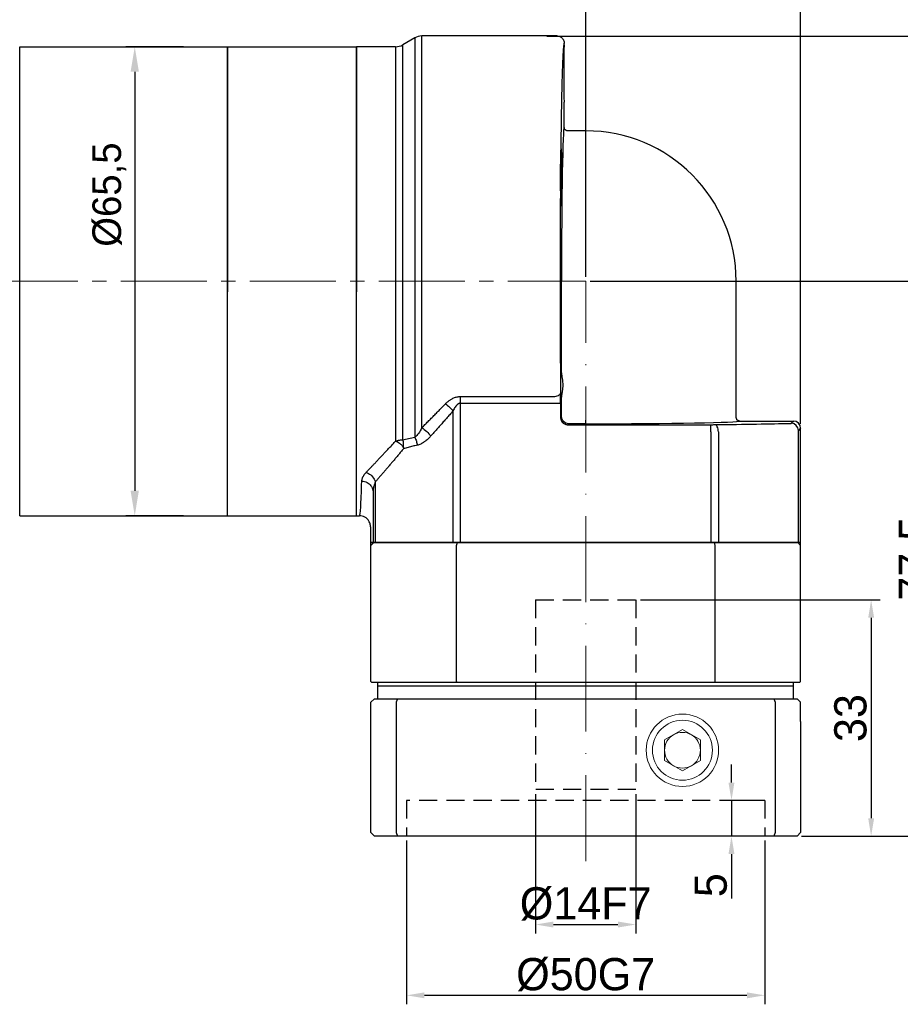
# Model space of a CAD drawing. Header units: millimetres. Extents: x 1333 to 1836, y 975 to 1331.
# Tile 8 of 11: x 1588 to 1711, y 1109 to 1246. Entities that reach past the tile are written whole.
import ezdxf

# ---------------------------------------------------------------- set-up
doc = ezdxf.new("R2010")
doc.units = ezdxf.units.MM
doc.header["$PDSIZE"] = -5
for name, pattern in [('ACAD_ISO10W100', [18, 12, -3, 0, -3]), ('DASHED', [19.05, 12.7, -6.35]), ('点画线', [18, 12, -2, 2, -2])]:
    doc.linetypes.add(name, pattern=pattern)
doc.layers.get('0').update_dxf_attribs({"lineweight": 18})
doc.layers.get('Defpoints').update_dxf_attribs({"lineweight": 18})
for name, color, linetype, lineweight in [('4虚线层', 6, 'DASHED', 35), ('7中心线层', 7, '点画线', 18), ('中心线层', 7, 'ACAD_ISO10W100', 20), ('尺寸线', 7, 'Continuous', 18), ('尺寸线层', 3, 'Continuous', 18), ('标注线', 7, 'Continuous', 20), ('粗实线', 7, 'Continuous', 50)]:
    doc.layers.add(name, color=color, linetype=linetype, lineweight=lineweight)
doc.styles.add('工程字', font='txt')
doc.dimstyles.new('ISO-25', dxfattribs={"dimtxt": 4.5, "dimasz": 1, "dimexe": 1.25, "dimexo": 0.625, "dimtad": 1, "dimtxsty": '工程字', "dimcen": 2.5, "dimdle": 2, "dimadec": 0, "dimazin": 0, "dimtfac": 1, "dimtmove": 0, "dimatfit": 3, "dimfxl": 1, "dimarcsym": 0})
doc.dimstyles.new('副本 ISO-25', dxfattribs={"dimtxt": 4.5, "dimasz": 2.5, "dimexe": 1.25, "dimexo": 0.625, "dimtad": 1, "dimtxsty": '工程字', "dimcen": 2.5, "dimdle": 5, "dimadec": 0, "dimazin": 0, "dimtfac": 1, "dimtmove": 0, "dimatfit": 3, "dimfxl": 1, "dimtolj": 1, "dimarcsym": 0})

# ---------------------------------------------------------------- blocks, each defined once
blk = doc.blocks.new('*D71')
at = {"layer": 'Defpoints', "color": 0, "lineweight": -2}
for p in [(1660.96, 1243.76), (1726.16, 1243.76), (1696.49, 1132.01)]:
    blk.add_point(p, dxfattribs=at)
at = {"layer": '尺寸线层', "color": 0, "lineweight": -2}
for p, q in [((1661.58, 1243.76), (1727.41, 1243.76)), ((1726.16, 1134.51), (1726.16, 1241.26)), ((1697.12, 1132.01), (1727.41, 1132.01))]:
    blk.add_line(p, q, dxfattribs=at)
for points in [[(1726.57, 1241.26), (1725.74, 1241.26), (1726.16, 1243.76)], [(1725.74, 1134.51), (1726.57, 1134.51), (1726.16, 1132.01)]]:
    blk.add_solid(points, dxfattribs=at)
at = {"layer": '尺寸线层', "color": 0, "insert": (1722.91, 1187.89), "char_height": 4.5, "attachment_point": 5, "rotation": 90, "style": '工程字'}
blk.add_mtext('\\A1;111,75', dxfattribs=at)
blk = doc.blocks.new('*D72')
at = {"layer": 'Defpoints', "color": 0, "lineweight": -2}
for p in [(1514.99, 1263.36), (1514.99, 1216.71), (1696.99, 1188.99)]:
    blk.add_point(p, dxfattribs=at)
at = {"layer": '尺寸线层', "color": 0, "lineweight": -2}
for p, q in [((1514.99, 1217.34), (1514.99, 1264.61)), ((1696.99, 1189.61), (1696.99, 1264.61)), ((1694.49, 1263.36), (1517.49, 1263.36))]:
    blk.add_line(p, q, dxfattribs=at)
for points in [[(1517.49, 1263.77), (1517.49, 1262.94), (1514.99, 1263.36)], [(1694.49, 1262.94), (1694.49, 1263.77), (1696.99, 1263.36)]]:
    blk.add_solid(points, dxfattribs=at)
at = {"layer": '尺寸线层', "color": 0, "insert": (1601.49, 1266.23), "char_height": 4.5, "attachment_point": 5, "style": '工程字'}
blk.add_mtext('\\A1;182', dxfattribs=at)
blk = doc.blocks.new('*D73')
at = {"layer": 'Defpoints', "color": 0, "lineweight": -2}
for p in [(1641.99, 1132.01), (1691.99, 1132.01), (1691.99, 1109.79)]:
    blk.add_point(p, dxfattribs=at)
at = {"layer": '尺寸线层', "color": 0, "lineweight": -2}
for p, q in [((1641.99, 1131.39), (1641.99, 1108.54)), ((1691.99, 1131.39), (1691.99, 1108.54)), ((1644.49, 1109.79), (1689.49, 1109.79))]:
    blk.add_line(p, q, dxfattribs=at)
for points in [[(1644.49, 1110.2), (1644.49, 1109.37), (1641.99, 1109.79)], [(1689.49, 1109.37), (1689.49, 1110.2), (1691.99, 1109.79)]]:
    blk.add_solid(points, dxfattribs=at)
at = {"layer": '尺寸线层', "color": 0, "insert": (1666.99, 1112.66), "char_height": 4.5, "attachment_point": 5, "style": '工程字'}
blk.add_mtext('\\A1;%%C50G7', dxfattribs=at)
blk = doc.blocks.new('*D75')
at = {"layer": 'Defpoints', "color": 0, "lineweight": -2}
for p in [(1666.99, 1209.51), (1696.49, 1132.01), (1716.61, 1132.01)]:
    blk.add_point(p, dxfattribs=at)
at = {"layer": '尺寸线层', "color": 0, "lineweight": -2}
for p, q in [((1667.62, 1209.51), (1717.86, 1209.51)), ((1716.61, 1207.01), (1716.61, 1134.51)), ((1697.12, 1132.01), (1717.86, 1132.01))]:
    blk.add_line(p, q, dxfattribs=at)
for points in [[(1717.03, 1207.01), (1716.19, 1207.01), (1716.61, 1209.51)], [(1716.19, 1134.51), (1717.03, 1134.51), (1716.61, 1132.01)]]:
    blk.add_solid(points, dxfattribs=at)
at = {"layer": '尺寸线层', "color": 0, "insert": (1713.36, 1170.76), "char_height": 4.5, "attachment_point": 5, "rotation": 90, "style": '工程字'}
blk.add_mtext('\\A1;77,5', dxfattribs=at)
blk = doc.blocks.new('*D76')
at = {"layer": 'Defpoints', "color": 0, "lineweight": -2}
for p in [(1641.99, 1132.01), (1691.99, 1132.01), (1691.99, 1109.79)]:
    blk.add_point(p, dxfattribs=at)
at = {"layer": '尺寸线层', "color": 0, "lineweight": -2}
for p, q in [((1641.99, 1131.39), (1641.99, 1108.54)), ((1691.99, 1131.39), (1691.99, 1108.54)), ((1644.49, 1109.79), (1689.49, 1109.79))]:
    blk.add_line(p, q, dxfattribs=at)
for points in [[(1644.49, 1110.2), (1644.49, 1109.37), (1641.99, 1109.79)], [(1689.49, 1109.37), (1689.49, 1110.2), (1691.99, 1109.79)]]:
    blk.add_solid(points, dxfattribs=at)
at = {"layer": '尺寸线层', "color": 0, "insert": (1666.99, 1112.66), "char_height": 4.5, "attachment_point": 5, "style": '工程字'}
blk.add_mtext('\\A1;%%C50G7', dxfattribs=at)
blk = doc.blocks.new('*D77')
at = {"layer": 'Defpoints', "color": 0, "lineweight": -2}
for p in [(1659.99, 1138.51), (1673.99, 1138.51), (1673.99, 1119.68)]:
    blk.add_point(p, dxfattribs=at)
at = {"layer": '尺寸线层', "color": 0, "lineweight": -2}
for p, q in [((1659.99, 1137.89), (1659.99, 1118.43)), ((1673.99, 1137.89), (1673.99, 1118.43)), ((1662.49, 1119.68), (1671.49, 1119.68))]:
    blk.add_line(p, q, dxfattribs=at)
for points in [[(1662.49, 1120.09), (1662.49, 1119.26), (1659.99, 1119.68)], [(1671.49, 1119.26), (1671.49, 1120.09), (1673.99, 1119.68)]]:
    blk.add_solid(points, dxfattribs=at)
at = {"layer": '尺寸线层', "color": 0, "insert": (1666.99, 1122.55), "char_height": 4.5, "attachment_point": 5, "style": '工程字'}
blk.add_mtext('\\A1;%%C14F7', dxfattribs=at)
blk = doc.blocks.new('*D78')
at = {"layer": 'Defpoints', "color": 0, "lineweight": -2}
for p in [(1673.99, 1165.01), (1696.49, 1132.01), (1706.83, 1132.01)]:
    blk.add_point(p, dxfattribs=at)
at = {"layer": '尺寸线层', "color": 0, "lineweight": -2}
for p, q in [((1674.62, 1165.01), (1708.08, 1165.01)), ((1706.83, 1162.51), (1706.83, 1134.51)), ((1697.12, 1132.01), (1708.08, 1132.01))]:
    blk.add_line(p, q, dxfattribs=at)
for points in [[(1707.25, 1162.51), (1706.42, 1162.51), (1706.83, 1165.01)], [(1706.42, 1134.51), (1707.25, 1134.51), (1706.83, 1132.01)]]:
    blk.add_solid(points, dxfattribs=at)
at = {"layer": '尺寸线层', "color": 0, "insert": (1703.96, 1148.51), "char_height": 4.5, "attachment_point": 5, "rotation": 90, "style": '工程字'}
blk.add_mtext('\\A1;33', dxfattribs=at)
blk = doc.blocks.new('*D79')
at = {"layer": 'Defpoints', "color": 0, "lineweight": -2}
for p in [(1691.99, 1137.01), (1687.34, 1132.01), (1691.99, 1132.01)]:
    blk.add_point(p, dxfattribs=at)
at = {"layer": '尺寸线层', "color": 0, "lineweight": -2}
for p, q in [((1687.34, 1139.51), (1687.34, 1142.01)), ((1691.37, 1137.01), (1686.09, 1137.01)), ((1687.34, 1137.01), (1687.34, 1132.01)), ((1691.37, 1132.01), (1686.09, 1132.01)), ((1687.34, 1129.51), (1687.34, 1123.33))]:
    blk.add_line(p, q, dxfattribs=at)
for points in [[(1686.92, 1139.51), (1687.75, 1139.51), (1687.34, 1137.01)], [(1687.75, 1129.51), (1686.92, 1129.51), (1687.34, 1132.01)]]:
    blk.add_solid(points, dxfattribs=at)
at = {"layer": '尺寸线层', "color": 0, "insert": (1684.46, 1125.17), "char_height": 4.5, "attachment_point": 5, "rotation": 90, "style": '工程字'}
blk.add_mtext('\\A1;5', dxfattribs=at)
blk = doc.blocks.new('*D90')
at = {"layer": 'Defpoints', "color": 0, "lineweight": -2}
for p in [(1666.99, 1252.75), (1547.99, 1241.51), (1666.99, 1209.51)]:
    blk.add_point(p, dxfattribs=at)
at = {"layer": '尺寸线', "color": 0, "linetype": 'ByBlock', "lineweight": -2}
for p, q in [((1547.99, 1242.14), (1547.99, 1254)), ((1551.49, 1252.75), (1663.49, 1252.75)), ((1666.99, 1210.14), (1666.99, 1254))]:
    blk.add_line(p, q, dxfattribs=at)
at = {"layer": '尺寸线', "color": 0, "lineweight": -2}
for points in [[(1551.49, 1253.33), (1551.49, 1252.16), (1547.99, 1252.75)], [(1663.49, 1252.16), (1663.49, 1253.33), (1666.99, 1252.75)]]:
    blk.add_solid(points, dxfattribs=at)
at = {"layer": '尺寸线', "color": 0, "insert": (1607.49, 1255.95), "char_height": 4, "attachment_point": 5, "style": '工程字'}
blk.add_mtext('119', dxfattribs=at)
blk = doc.blocks.new('*D102')
at = {"layer": 'Defpoints', "color": 0, "lineweight": -2}
for p in [(1611.49, 1242.26), (1604.05, 1176.76), (1611.49, 1176.76)]:
    blk.add_point(p, dxfattribs=at)
at = {"layer": '尺寸线层', "color": 0, "linetype": 'ByBlock', "lineweight": -2}
for p, q in [((1610.87, 1242.26), (1602.8, 1242.26)), ((1604.05, 1238.76), (1604.05, 1180.26)), ((1610.87, 1176.76), (1602.8, 1176.76))]:
    blk.add_line(p, q, dxfattribs=at)
at = {"layer": '尺寸线层', "color": 0, "lineweight": -2}
for points in [[(1604.63, 1238.76), (1603.47, 1238.76), (1604.05, 1242.26)], [(1603.47, 1180.26), (1604.63, 1180.26), (1604.05, 1176.76)]]:
    blk.add_solid(points, dxfattribs=at)
at = {"layer": '尺寸线层', "color": 0, "insert": (1600.51, 1221.61), "char_height": 4, "attachment_point": 5, "rotation": 90, "style": '工程字'}
blk.add_mtext('%%c65,5{}{{\\H0.7x;}{}}', dxfattribs=at)
blk = doc.blocks.new('D64')
at = {"linetype": 'Continuous', "lineweight": 30}
for p, q in [((5.5, 62.01), (3.83, 61.04)), ((25.36, 62.28), (6.49, 62.28)), ((2.83, 60.78), (-2.64, 60.78)), ((-2.64, 28.03), (-2.64, 60.78)), ((26.36, 49.53), (26.36, 53.03)), ((29.36, 49.03), (26.86, 49.03)), ((-2.64, -4.72), (-2.64, 28.03)), ((50.36, 9), (50.36, 28.03)), ((50.86, 8.5), (58.36, 8.5)), ((59.36, -8.47), (59.36, 7.5)), ((-2.64, -4.72), (-2.2, -4.72)), ((-0.64, -8.47), (-0.64, -6.47)), ((-0.32, -8.47), (-0.64, -8.47)), ((0, -8.47), (-0.32, -8.47)), ((10.84, -8.47), (0, -8.47)), ((11.9, -8.47), (10.84, -8.47)), ((46.83, -8.47), (11.9, -8.47)), ((47.88, -8.47), (46.83, -8.47)), ((58.73, -8.47), (47.88, -8.47)), ((59.05, -8.47), (58.73, -8.47)), ((59.36, -8.47), (59.05, -8.47))]:
    blk.add_line(p, q, dxfattribs=at)
at = {"linetype": 'Continuous', "lineweight": 25}
for p, q in [((6.49, 7.58), (6.49, 62.28)), ((2.83, 60.78), (2.83, 5.7)), ((26.36, 61.03), (26.36, 61.28)), ((25.99, 15.22), (25.99, 28.03)), ((11.9, 11.93), (24.85, 11.93)), ((11.9, 11), (11.9, 11.93)), ((25.99, 9.12), (25.99, 11.83)), ((10.84, 9.91), (10.84, -8.47)), ((11.9, 11), (24.86, 11)), ((11.9, -8.47), (11.9, 11)), ((24.86, 11), (25.86, 11)), ((25.86, 11), (25.86, 8.99)), ((25.86, 8.99), (25.99, 9.12)), ((29.36, 8.12), (29.36, 8.62)), ((58.05, 8.18), (58.36, 8.5)), ((26.99, 8.12), (26.86, 7.99)), ((26.86, 7.99), (46.83, 7.99)), ((29.36, 8.12), (26.99, 8.12)), ((46.83, 6.99), (46.83, 7.99)), ((46.83, 6.99), (46.83, -8.47)), ((47.88, 6.99), (47.88, -8.47)), ((59.36, 7.5), (59.05, 7.18)), ((59.05, -1.12), (59.05, 7.18)), ((0, 0), (0, -8.47)), ((59.05, -8.47), (59.05, -1.12)), ((-0.32, -1.39), (-0.32, -8.47))]:
    blk.add_line(p, q, dxfattribs=at)
at = {"linetype": 'Continuous', "lineweight": 25, "flags": 128}
for points in [[(24.85, 11.93), (25.04, 11.94), (25.23, 11.97), (25.4, 12.01), (25.55, 12.07), (25.68, 12.14), (25.77, 12.22), (25.83, 12.31), (25.85, 12.4)], [(47.88, 6.99), (47.87, 7.19), (47.84, 7.37), (47.79, 7.54), (47.73, 7.7), (47.65, 7.82), (47.56, 7.91), (47.46, 7.97), (47.35, 7.99)]]:
    blk.add_lwpolyline(points, dxfattribs=at)
at = {"linetype": 'Continuous', "lineweight": 30}
for centre, radius, start, end in [((6.49, 60.29), 1.99, 90, 120), ((2.83, 62.76), 1.99, 270, 299.9873), ((29.36, 28.03), 21, 0, 90)]:
    blk.add_arc(centre, radius, start, end, dxfattribs=at)
at = {"linetype": 'Continuous', "lineweight": 25}
blk.add_arc((58.05, 7.18), 1, 0.0209, 89.9797, dxfattribs=at)
at = {"linetype": 'Continuous', "lineweight": 30}
for centre, major_axis, ratio, start_param, end_param in [((26.36, 57.03), (0, 4), 0.017455, 0, 3.141593), ((58.36, 7.5), (0.707, 0.707), 0.999695, 5.497939, 7.068431)]:
    blk.add_ellipse(centre, major_axis=major_axis, ratio=ratio, start_param=start_param, end_param=end_param, dxfattribs=at)
at = {"linetype": 'Continuous', "lineweight": 25}
for centre, major_axis, start_param, end_param in [((26.36, 28.03), (0, 21.5), 0.000406, 1.570796), ((25.93, 13.53), (0, 4), 5.149766, 10.558197), ((25.81, 11), (0, 2.99), 4.712389, 5.201566), ((29.36, 8.5), (21.5, 0), 4.712389, 6.282779), ((46.83, 8.01), (0.988, 0), 4.712389, 5.269966), ((29.36, 8.5), (34, 0), 5.269966, 5.707865), ((57.06, 8.18), (0.988, 0), 5.706902, 6.266003)]:
    blk.add_ellipse(centre, major_axis=major_axis, ratio=0.017455, start_param=start_param, end_param=end_param, dxfattribs=at)
blk.add_ellipse((25.93, 42.53), major_axis=(0, 4), ratio=0.017455, dxfattribs=at)
for points, knots in [([(5.5, 62.01), (5.5, 62.01), (5.5, 62.01), (5.5, 61.99), (5.5, 61.97), (5.5, 61.93), (5.5, 61.89), (5.5, 61.83), (5.5, 61.77), (5.5, 61.69), (5.5, 61.61), (5.5, 61.51), (5.5, 61.41), (5.5, 61.29), (5.5, 61.17), (5.5, 61.03), (5.5, 60.89), (5.5, 60.74), (5.5, 60.57), (5.5, 60.4), (5.5, 60.22), (5.5, 60.03), (5.5, 59.82), (5.5, 59.61), (5.5, 59.39), (5.5, 59.16), (5.5, 58.93), (5.5, 58.68), (5.5, 58.42), (5.5, 58.16), (5.5, 57.88), (5.5, 57.6), (5.5, 57.31), (5.5, 57.01), (5.5, 56.7), (5.5, 56.38), (5.5, 56.05), (5.5, 55.72), (5.5, 55.38), (5.5, 55.03), (5.5, 54.67), (5.5, 54.3), (5.5, 53.93), (5.5, 53.54), (5.5, 53.16), (5.5, 52.76), (5.5, 52.35), (5.5, 51.94), (5.5, 51.53), (5.5, 51.1), (5.5, 50.67), (5.5, 50.23), (5.5, 49.78), (5.5, 49.33), (5.5, 48.88), (5.5, 48.41), (5.5, 47.94), (5.5, 47.47), (5.5, 46.98), (5.5, 46.5), (5.5, 46), (5.5, 45.51), (5.5, 45), (5.5, 44.49), (5.5, 43.98), (5.5, 43.46), (5.5, 42.94), (5.5, 42.26), (5.5, 41.41), (5.5, 40.39), (5.5, 39.36), (5.5, 38.32), (5.5, 37.26), (5.5, 36.2), (5.5, 35.13), (5.5, 34.05), (5.5, 32.96), (5.5, 31.87), (5.5, 30.77), (5.5, 29.67), (5.5, 28.57), (5.5, 27.47), (5.5, 26.37), (5.5, 25.27), (5.5, 24.18), (5.5, 23.09), (5.5, 22), (5.5, 20.92), (5.5, 19.85), (5.5, 18.78), (5.5, 17.73), (5.5, 16.69), (5.5, 15.65), (5.5, 14.63), (5.5, 13.63), (5.5, 12.64), (5.5, 11.67), (5.5, 10.71), (5.5, 9.77), (5.5, 8.85), (5.5, 7.96), (5.5, 7.08), (5.5, 6.51), (5.5, 6.23)], [0, 0, 0, 0, 0.007576, 0.015152, 0.022728, 0.030304, 0.037879, 0.045455, 0.053031, 0.060607, 0.068183, 0.075759, 0.083335, 0.090911, 0.098486, 0.106062, 0.113638, 0.121214, 0.12879, 0.136366, 0.143942, 0.151518, 0.159093, 0.166669, 0.174245, 0.181821, 0.189397, 0.196973, 0.204549, 0.212125, 0.2197, 0.227276, 0.234852, 0.242428, 0.250004, 0.25758, 0.265156, 0.272732, 0.280307, 0.287883, 0.295459, 0.303035, 0.310611, 0.318187, 0.325763, 0.333339, 0.340914, 0.34849, 0.356066, 0.363642, 0.371218, 0.378794, 0.38637, 0.393946, 0.401521, 0.409097, 0.416673, 0.424249, 0.431825, 0.439401, 0.446977, 0.454553, 0.462128, 0.469704, 0.47728, 0.484856, 0.492432, 0.500008, 0.514293, 0.528579, 0.542864, 0.55715, 0.571435, 0.585721, 0.600006, 0.614292, 0.628577, 0.642863, 0.657148, 0.671434, 0.685719, 0.700005, 0.71429, 0.728576, 0.742861, 0.757147, 0.771432, 0.785718, 0.800003, 0.814289, 0.828574, 0.84286, 0.857145, 0.871431, 0.885716, 0.900002, 0.914287, 0.928573, 0.942858, 0.957144, 0.971429, 0.985715, 1, 1, 1, 1]), ([(3.83, 5.89), (3.83, 8.24), (3.83, 10.9), (3.83, 16.62), (3.83, 19.68), (3.83, 25.95), (3.83, 29.15), (3.83, 35.44), (3.83, 38.53), (3.83, 44.33), (3.83, 47.04), (3.83, 51.87), (3.83, 53.98), (3.83, 57.44), (3.83, 58.78), (3.83, 60.58), (3.83, 61.04), (3.83, 61.04)], [0, 0, 0, 0, 0.125, 0.125, 0.25, 0.25, 0.375, 0.375, 0.5, 0.5, 0.625, 0.625, 0.75, 0.75, 0.875, 0.875, 1, 1, 1, 1]), ([(26.36, 61.28), (26.36, 61.28), (26.35, 61.27), (26.35, 61.26), (26.34, 61.24), (26.33, 61.21), (26.32, 61.17), (26.31, 61.12), (26.3, 61.07), (26.28, 60.94), (26.25, 60.68), (26.22, 60.21), (26.18, 59.59), (26.13, 58.61), (26.08, 57.05), (26.01, 54.7), (25.96, 51.91), (25.91, 48.73), (25.87, 45.2), (25.83, 41.39), (25.81, 37.35), (25.79, 33.16), (25.78, 28.89), (25.78, 25.32), (25.79, 22.49), (25.8, 20.39), (25.81, 18.32), (25.82, 16.63), (25.83, 15.3), (25.84, 14.32), (25.84, 13.35), (25.85, 12.72), (25.85, 12.4)], [0, 0, 0, 0, 0.007823, 0.01564, 0.023454, 0.031265, 0.039077, 0.046892, 0.05471, 0.062535, 0.093793, 0.125059, 0.156317, 0.187583, 0.250074, 0.312564, 0.375052, 0.437539, 0.500025, 0.56251, 0.624994, 0.687477, 0.74996, 0.812443, 0.843697, 0.874959, 0.906213, 0.937475, 0.953113, 0.968735, 0.984359, 1, 1, 1, 1]), ([(25.99, 15.22), (25.99, 15.18), (25.99, 15.09), (26, 14.96), (26.02, 14.82), (26.04, 14.68), (26.06, 14.54), (26.1, 14.29), (26.15, 13.95), (26.18, 13.52), (26.15, 13.09), (26.09, 12.71), (26.04, 12.37), (26, 12.1), (25.99, 11.92), (25.99, 11.83)], [0, 0, 0, 0, 0.040755, 0.081897, 0.123461, 0.165483, 0.207997, 0.251035, 0.383966, 0.501369, 0.618401, 0.750462, 0.835256, 0.918346, 1, 1, 1, 1]), ([(9.79, 10.9), (9.84, 10.95), (9.93, 11.05), (10.09, 11.18), (10.24, 11.31), (10.39, 11.42), (10.55, 11.52), (10.73, 11.63), (10.94, 11.73), (11.18, 11.82), (11.42, 11.88), (11.66, 11.92), (11.82, 11.93), (11.9, 11.93)], [0, 0, 0, 0, 0.089644, 0.176213, 0.259904, 0.340931, 0.419533, 0.495971, 0.603505, 0.706475, 0.806024, 0.903416, 1, 1, 1, 1]), ([(6.49, 7.58), (6.64, 7.72), (6.92, 8.01), (7.36, 8.45), (7.82, 8.9), (8.29, 9.38), (8.78, 9.87), (9.28, 10.38), (9.62, 10.73), (9.79, 10.9)], [0, 0, 0, 0, 0.130778, 0.265579, 0.404405, 0.547258, 0.69414, 0.845054, 1, 1, 1, 1]), ([(10.84, 9.91), (10.69, 9.73), (10.39, 9.39), (9.93, 8.87), (9.48, 8.37), (9.04, 7.86), (8.6, 7.37), (8.16, 6.88), (7.87, 6.55), (7.72, 6.39)], [0, 0, 0, 0, 0.144654, 0.288698, 0.432138, 0.574981, 0.717234, 0.858905, 1, 1, 1, 1]), ([(9.79, 10.9), (9.98, 10.77), (10.17, 10.61), (10.54, 10.27), (10.7, 10.09), (10.84, 9.91)], [0, 0, 0, 0, 0.5, 0.5, 1, 1, 1, 1]), ([(11.9, 11), (11.88, 11), (11.83, 11), (11.77, 10.98), (11.7, 10.96), (11.63, 10.93), (11.57, 10.89), (11.5, 10.85), (11.43, 10.79), (11.37, 10.73), (11.27, 10.62), (11.14, 10.45), (10.98, 10.2), (10.89, 10.01), (10.84, 9.91)], [0, 0, 0, 0, 0.040766, 0.082342, 0.125323, 0.170248, 0.217591, 0.267757, 0.321087, 0.377865, 0.438325, 0.59803, 0.784876, 1, 1, 1, 1]), ([(25.86, 8.99), (25.86, 8.96), (25.86, 8.89), (25.88, 8.8), (25.9, 8.7), (25.93, 8.61), (25.97, 8.52), (26.02, 8.43), (26.08, 8.36), (26.15, 8.28), (26.22, 8.22), (26.3, 8.16), (26.39, 8.11), (26.47, 8.07), (26.57, 8.03), (26.66, 8.01), (26.76, 7.99), (26.82, 7.99), (26.86, 7.99)], [0, 0, 0, 0, 0.062521, 0.125033, 0.187539, 0.250038, 0.312533, 0.375024, 0.437512, 0.5, 0.562488, 0.624976, 0.687467, 0.749962, 0.812461, 0.874967, 0.937479, 1, 1, 1, 1]), ([(26.99, 8.12), (26.73, 8.12), (26.47, 8.23), (26.1, 8.6), (25.99, 8.86), (25.99, 9.12)], [0, 0, 0, 0, 0.5, 0.5, 1, 1, 1, 1]), ([(6.49, 7.58), (6.72, 7.44), (6.96, 7.26), (7.39, 6.84), (7.58, 6.61), (7.72, 6.39)], [0, 0, 0, 0, 0.5, 0.5, 1, 1, 1, 1]), ([(-1.29, 1.32), (-1.2, 1.42), (-1.01, 1.62), (-0.71, 1.93), (-0.4, 2.26), (-0.08, 2.59), (0.25, 2.94), (0.59, 3.3), (0.94, 3.67), (1.3, 4.05), (1.67, 4.45), (2.05, 4.85), (2.43, 5.27), (2.7, 5.56), (2.83, 5.7)], [0, 0, 0, 0, 0.075346, 0.152128, 0.230351, 0.31002, 0.391142, 0.473719, 0.557757, 0.64326, 0.730232, 0.818677, 0.908599, 1, 1, 1, 1]), ([(2.83, 5.7), (2.87, 5.72), (2.96, 5.74), (3.1, 5.78), (3.26, 5.82), (3.44, 5.85), (3.63, 5.88), (3.76, 5.88), (3.83, 5.89)], [0, 0, 0, 0, 0.114429, 0.249717, 0.405886, 0.582962, 0.780983, 1, 1, 1, 1]), ([(2.83, 5.7), (2.87, 5.69), (2.94, 5.66), (3.03, 5.61), (3.12, 5.56), (3.2, 5.52), (3.27, 5.47), (3.33, 5.43), (3.38, 5.39), (3.47, 5.32), (3.6, 5.21), (3.76, 5.05), (3.84, 4.94), (3.88, 4.88)], [0, 0, 0, 0, 0.087363, 0.168399, 0.242661, 0.30982, 0.36965, 0.42201, 0.466822, 0.504056, 0.673059, 0.83898, 1, 1, 1, 1]), ([(3.83, 5.89), (3.96, 5.92), (4.23, 5.98), (4.65, 6.07), (5.07, 6.15), (5.36, 6.2), (5.5, 6.23)], [0, 0, 0, 0, 0.251554, 0.502005, 0.751451, 1, 1, 1, 1]), ([(3.83, 5.89), (3.86, 5.74), (3.88, 5.58), (3.9, 5.24), (3.9, 5.06), (3.88, 4.88)], [0, 0, 0, 0, 0.5, 0.5, 1, 1, 1, 1]), ([(5.5, 6.23), (5.59, 6.07), (5.67, 5.89), (5.78, 5.51), (5.82, 5.31), (5.84, 5.12)], [0, 0, 0, 0, 0.5, 0.5, 1, 1, 1, 1]), ([(7.72, 6.39), (7.66, 6.33), (7.55, 6.2), (7.34, 5.99), (7.15, 5.82), (6.97, 5.68), (6.8, 5.55), (6.59, 5.41), (6.34, 5.28), (6.09, 5.18), (5.92, 5.14), (5.84, 5.12)], [0, 0, 0, 0, 0.107061, 0.210621, 0.356254, 0.427351, 0.502144, 0.633578, 0.759733, 0.881532, 1, 1, 1, 1]), ([(3.93, 4.63), (3.81, 4.49), (3.57, 4.2), (3.22, 3.78), (2.87, 3.36), (2.53, 2.96), (2.19, 2.56), (1.86, 2.17), (1.53, 1.79), (1.21, 1.41), (0.9, 1.05), (0.59, 0.69), (0.29, 0.34), (0.1, 0.11), (0, 0)], [0, 0, 0, 0, 0.086438, 0.172282, 0.25754, 0.342222, 0.426334, 0.509888, 0.592892, 0.675356, 0.757288, 0.8387, 0.9196, 1, 1, 1, 1]), ([(3.87, 4.86), (3.86, 4.85), (3.85, 4.83), (3.83, 4.82), (3.83, 4.81)], [0, 0, 0, 0, 0.481774, 1, 1, 1, 1]), ([(5.84, 5.12), (5.74, 5.1), (5.53, 5.06), (5.21, 4.99), (4.89, 4.91), (4.57, 4.82), (4.25, 4.73), (4.04, 4.67), (3.93, 4.63)], [0, 0, 0, 0, 0.157533, 0.31869, 0.483494, 0.651967, 0.824129, 1, 1, 1, 1]), ([(-2.2, -4.72), (-2.15, -4.72), (-2.09, -4.31), (-1.99, -2.68), (-1.94, -1.47), (-1.89, 0.1)], [0, 0, 0, 0, 0.5, 0.5, 1, 1, 1, 1]), ([(-1.89, 0.1), (-1.88, 0.13), (-1.88, 0.2), (-1.86, 0.3), (-1.84, 0.4), (-1.81, 0.5), (-1.77, 0.61), (-1.71, 0.74), (-1.62, 0.92), (-1.47, 1.12), (-1.35, 1.25), (-1.29, 1.32)], [0, 0, 0, 0, 0.083134, 0.166095, 0.249025, 0.332062, 0.415344, 0.499011, 0.66651, 0.833133, 1, 1, 1, 1]), ([(-1.89, 0.1), (-1.64, 0.1), (-1.38, 0.04), (-0.92, -0.18), (-0.73, -0.35), (-0.61, -0.53)], [0, 0, 0, 0, 0.5, 0.5, 1, 1, 1, 1]), ([(-1.29, 1.32), (-1.08, 1.25), (-0.85, 1.13), (-0.45, 0.8), (-0.28, 0.6), (-0.17, 0.39)], [0, 0, 0, 0, 0.5, 0.5, 1, 1, 1, 1]), ([(0, 0), (-0.02, -0.05), (-0.06, -0.14), (-0.12, -0.31), (-0.18, -0.49), (-0.25, -0.72), (-0.29, -0.97), (-0.32, -1.21), (-0.32, -1.34), (-0.32, -1.39)], [0, 0, 0, 0, 0.099781, 0.215979, 0.348602, 0.497652, 0.715043, 0.882495, 1, 1, 1, 1]), ([(-0.61, -0.53), (-0.51, -0.67), (-0.44, -0.81), (-0.35, -1.11), (-0.32, -1.25), (-0.32, -1.39)], [0, 0, 0, 0, 0.5, 0.5, 1, 1, 1, 1])]:
    blk.add_open_spline(points, degree=3, knots=knots, dxfattribs=at)
at = {"linetype": 'Continuous', "lineweight": 30}
for points, knots in [([(25.36, 62.28), (25.4, 62.27), (25.47, 62.27), (25.57, 62.26), (25.68, 62.23), (25.79, 62.18), (25.89, 62.13), (25.98, 62.06), (26.09, 61.97), (26.2, 61.84), (26.29, 61.67), (26.35, 61.48), (26.36, 61.34), (26.36, 61.28)], [0, 0, 0, 0, 0.065607, 0.133699, 0.204011, 0.276206, 0.349882, 0.42458, 0.499802, 0.61623, 0.740498, 0.8696, 1, 1, 1, 1]), ([(26.86, 49.03), (26.84, 49.03), (26.79, 49.03), (26.73, 49.04), (26.67, 49.06), (26.62, 49.09), (26.58, 49.11), (26.55, 49.13), (26.53, 49.15), (26.52, 49.16), (26.48, 49.2), (26.42, 49.28), (26.37, 49.4), (26.37, 49.48), (26.36, 49.53)], [0, 0, 0, 0, 0.093918, 0.181291, 0.260181, 0.329119, 0.387102, 0.43352, 0.46805, 0.490553, 0.500987, 0.673892, 0.841975, 1, 1, 1, 1]), ([(50.86, 8.5), (50.84, 8.5), (50.8, 8.5), (50.74, 8.51), (50.68, 8.53), (50.62, 8.56), (50.56, 8.6), (50.5, 8.65), (50.4, 8.77), (50.38, 8.9), (50.36, 9)], [0, 0, 0, 0, 0.077913, 0.1589, 0.242459, 0.327974, 0.414729, 0.501941, 0.643652, 1, 1, 1, 1]), ([(-0.91, -5.46), (-1.04, -5.24), (-1.23, -5.05), (-1.69, -4.79), (-1.95, -4.72), (-2.2, -4.72)], [0, 0, 0, 0, 0.5, 0.5, 1, 1, 1, 1]), ([(-0.64, -6.47), (-0.64, -6.31), (-0.66, -6.14), (-0.75, -5.79), (-0.82, -5.62), (-0.91, -5.46)], [0, 0, 0, 0, 0.5, 0.5, 1, 1, 1, 1])]:
    blk.add_open_spline(points, degree=3, knots=knots, dxfattribs=at)
at = {"linetype": 'Continuous', "lineweight": 25}
for points in [[(6.49, 7.58), (6.2, 6.99), (5.87, 6.48), (5.5, 6.23)], [(3.88, 4.88), (3.88, 4.88), (3.87, 4.87), (3.87, 4.86)], [(3.88, 4.88), (3.9, 4.8), (3.92, 4.72), (3.93, 4.63)], [(-0.17, 0.39), (-0.1, 0.26), (-0.04, 0.13), (0, 0)]]:
    blk.add_open_spline(points, degree=3, dxfattribs=at)

msp = doc.modelspace()

# ---------------------------------------------------------------- linework, layer by layer
for p, q in [((1634.9939, 1176.7646), (1634.9939, 1181.201)), ((1680.4939, 1146.9013), (1677.9939, 1145.4579)), ((1682.9939, 1145.4579), (1680.4939, 1146.9013)), ((1677.9939, 1145.4579), (1677.9939, 1142.5712)), ((1682.9939, 1142.5712), (1682.9939, 1145.4579)), ((1677.9939, 1142.5712), (1680.4939, 1141.1278)), ((1680.4939, 1141.1278), (1682.9939, 1142.5712))]:
    msp.add_line(p, q)
at = {"extrusion": (0, 0, -1)}
for start, end in [(270, 90), (90, 270)]:
    msp.add_arc((-1680.4939, 1144.0146), 5.05, start, end, dxfattribs=at)
for radius, start, end in [(4.188, 90, 270), (4.188, 270, 90), (2.5, 120, 180), (2.5, 90, 120), (2.5, 60, 90), (2.5, 0, 60), (2.5, 180, 240), (2.5, 300, 0), (2.5, 240, 270), (2.5, 270, 300)]:
    msp.add_arc((1680.4939, 1144.0146), radius, start, end)
at = {"layer": '4虚线层', "color": 0, "lineweight": -2, "ltscale": 0.2}
for p, q in [((1659.9939, 1165.0146), (1659.9939, 1138.5146)), ((1659.9939, 1165.0146), (1673.9939, 1165.0146)), ((1673.9939, 1165.0146), (1673.9939, 1138.5146)), ((1673.9939, 1138.5146), (1659.9939, 1138.5146)), ((1691.9939, 1137.0146), (1641.9939, 1137.0146)), ((1641.9939, 1137.0146), (1641.9939, 1132.0146)), ((1691.9939, 1137.0146), (1691.9939, 1132.0146))]:
    msp.add_line(p, q, dxfattribs=at)
at = {"layer": '7中心线层'}
msp.add_line((1512.1006, 1209.5146), (1666.9939, 1209.5146), dxfattribs=at)
at = {"layer": '中心线层', "color": 0}
msp.add_line((1666.9939, 1128.5146), (1666.9939, 1209.5146), dxfattribs=at)
at = {"layer": '标注线', "color": 0, "lineweight": -3}
for p, q in [((1637.3318, 1172.9525), (1636.9939, 1172.6146)), ((1648.9661, 1172.6146), (1649.0774, 1173.0146)), ((1684.9103, 1173.0146), (1685.0216, 1172.6146)), ((1696.5939, 1173.0146), (1696.9939, 1172.6146)), ((1648.9661, 1153.6146), (1648.9661, 1172.6146)), ((1685.0216, 1172.6146), (1685.0216, 1153.6146)), ((1640.726, 1151.2146), (1640.5364, 1150.7146)), ((1693.2617, 1151.2146), (1693.4514, 1150.7146)), ((1640.5364, 1150.7146), (1640.5364, 1132.5146)), ((1693.4514, 1150.7146), (1693.4514, 1132.5146)), ((1640.5364, 1132.5146), (1640.726, 1132.0146)), ((1693.4514, 1132.5146), (1693.2617, 1132.0146))]:
    msp.add_line(p, q, dxfattribs=at)
at = {"layer": '标注线', "color": 1, "lineweight": -3}
for p, q in [((1648.9661, 1153.6146), (1648.9939, 1153.5146)), ((1685.0216, 1153.6146), (1684.9939, 1153.5146))]:
    msp.add_line(p, q, dxfattribs=at)
at = {"layer": '粗实线', "color": 0, "lineweight": 30}
for p, q in [((1587.9939, 1176.7646), (1587.9939, 1242.2646)), ((1616.9939, 1176.7646), (1616.9939, 1242.2646)), ((1616.9939, 1209.5146), (1616.9939, 1242.2646)), ((1636.9939, 1153.6146), (1636.9939, 1175.0146)), ((1696.9939, 1153.6146), (1696.9939, 1175.0146)), ((1636.9939, 1173.0146), (1637.2969, 1173.0146)), ((1637.2969, 1173.0146), (1648.4712, 1173.0146)), ((1648.4712, 1173.0146), (1649.5296, 1173.0146)), ((1649.5296, 1173.0146), (1684.4581, 1173.0146)), ((1684.4581, 1173.0146), (1685.5166, 1173.0146)), ((1685.5166, 1173.0146), (1696.6909, 1173.0146)), ((1696.9939, 1173.0146), (1696.6909, 1173.0146)), ((1636.9939, 1153.6146), (1637.0939, 1153.5146)), ((1637.0939, 1153.5146), (1696.8939, 1153.5146)), ((1637.9939, 1153.0146), (1695.9939, 1153.0146)), ((1696.9939, 1153.6146), (1696.8939, 1153.5146)), ((1636.9939, 1150.7146), (1637.4939, 1151.2146)), ((1637.4939, 1151.2146), (1696.4939, 1151.2146)), ((1696.4939, 1151.2146), (1696.9939, 1150.7146)), ((1696.9939, 1150.5146), (1696.9939, 1150.7146))]:
    msp.add_line(p, q, dxfattribs=at)
at = {"layer": '粗实线', "linetype": 'Continuous', "lineweight": 30}
for p, q in [((1587.9939, 1242.2646), (1634.9939, 1242.2646)), ((1616.9939, 1242.2646), (1616.9939, 1208.0146)), ((1616.9939, 1242.2646), (1616.9939, 1208.0146)), ((1634.9939, 1181.201), (1634.9939, 1242.2646)), ((1634.9939, 1242.2646), (1634.9939, 1208.0146)), ((1634.9939, 1242.2646), (1634.9939, 1208.0146)), ((1634.9939, 1176.7646), (1634.9939, 1242.2646)), ((1587.9939, 1176.7646), (1634.9939, 1176.7646)), ((1637.9939, 1151.2146), (1637.9939, 1153.5146)), ((1695.9939, 1151.2146), (1695.9939, 1153.5146)), ((1637.4939, 1151.2146), (1648.9661, 1151.2146)), ((1636.9939, 1132.5146), (1636.9939, 1150.7146)), ((1696.9939, 1148.0146), (1696.9939, 1150.7146)), ((1696.9939, 1148.0146), (1696.9939, 1132.5146)), ((1636.9939, 1132.5146), (1637.4939, 1132.0146)), ((1696.4939, 1132.0146), (1637.4939, 1132.0146)), ((1696.9939, 1132.5146), (1696.4939, 1132.0146))]:
    msp.add_line(p, q, dxfattribs=at)
at = {"layer": '粗实线', "color": 0, "linetype": 'Continuous', "lineweight": 30}
msp.add_line((1616.9939, 1209.5146), (1616.9939, 1242.2646), dxfattribs=at)

# ---------------------------------------------------------------- block references
at = {"layer": '尺寸线', "color": 7}
msp.add_blockref('D64', (1637.6297, 1181.4888), dxfattribs=at)

# ---------------------------------------------------------------- dimensions: what is measured, and where the dimension line sits
at = {"layer": '尺寸线', "color": 0, "linetype": 'ByBlock'}
dim = msp.add_linear_dim(base=(1666.9939, 1252.747), p1=(1547.9939, 1241.5146), p2=(1666.9939, 1209.5146), dimstyle='ISO-25', override={"dimtxt": 4, "dimasz": 3.5, "dimgap": 1.2, "dimtxsty": '工程字'}, dxfattribs=at)
dim.commit()
dim.dimension.update_dxf_attribs({"geometry": '*D90', "text_midpoint": (1607.4939, 1252.747), "dimtype": 160})
at = {"layer": '尺寸线层'}
dim = msp.add_linear_dim(base=(1514.9939, 1263.3578), p1=(1696.9939, 1188.9865), p2=(1514.9939, 1216.7146), dimstyle='副本 ISO-25', dxfattribs=at)
dim.commit()
dim.dimension.update_dxf_attribs({"geometry": '*D72', "text_midpoint": (1601.4939, 1263.3578), "dimtype": 160})
for base, p1, p2, angle, picture, middle in [((1726.1576, 1243.7646), (1696.4939, 1132.0146), (1660.96, 1243.7646), 90, '*D71', (1726.1576, 1187.8896)), ((1716.6096, 1132.0146), (1666.9939, 1209.5146), (1696.4939, 1132.0146), 90, '*D75', (1716.6096, 1170.7646)), ((1706.8331, 1132.0146), (1673.9939, 1165.0146), (1696.4939, 1132.0146), 270, '*D78', (1706.8331, 1148.5146)), ((1687.3359, 1132.0146), (1691.9939, 1137.0146), (1691.9939, 1132.0146), 270, '*D79', (1687.3359, 1125.1703))]:
    dim = msp.add_linear_dim(base=base, p1=p1, p2=p2, angle=angle, dimstyle='副本 ISO-25', override={"dimtxsty": '工程字'}, dxfattribs=at)
    dim.commit()
    dim.dimension.update_dxf_attribs({"geometry": picture, "text_midpoint": middle, "dimtype": 160})
at = {"layer": '尺寸线层', "linetype": 'ByBlock'}
dim = msp.add_linear_dim(base=(1604.0497, 1176.7646), p1=(1611.4939, 1242.2646), p2=(1611.4939, 1176.7646), angle=90, text='%%c<>{}{{\\H0.7x;}{}}', dimstyle='ISO-25', override={"dimtxt": 4, "dimasz": 3.5, "dimgap": 1.2, "dimtxsty": '工程字'}, dxfattribs=at)
dim.commit()
dim.dimension.update_dxf_attribs({"geometry": '*D102', "text_midpoint": (1604.0497, 1221.6128), "dimtype": 160})
at = {"layer": '尺寸线层'}
for base, p1, p2, text, picture, middle in [((1673.9939, 1119.6772), (1659.9939, 1138.5146), (1673.9939, 1138.5146), '%%C<>F7', '*D77', (1666.9939, 1119.6772)), ((1691.9939, 1109.7851), (1641.9939, 1132.0146), (1691.9939, 1132.0146), '%%C<>G7', '*D73', (1666.9939, 1109.7851)), ((1691.9939, 1109.7851), (1641.9939, 1132.0146), (1691.9939, 1132.0146), '%%C<>G7', '*D76', (1666.9939, 1109.7851))]:
    dim = msp.add_linear_dim(base=base, p1=p1, p2=p2, angle=180, text=text, dimstyle='副本 ISO-25', override={"dimtxsty": '工程字'}, dxfattribs=at)
    dim.commit()
    dim.dimension.update_dxf_attribs({"geometry": picture, "text_midpoint": middle, "dimtype": 160})

doc.saveas('drawing.dxf')
